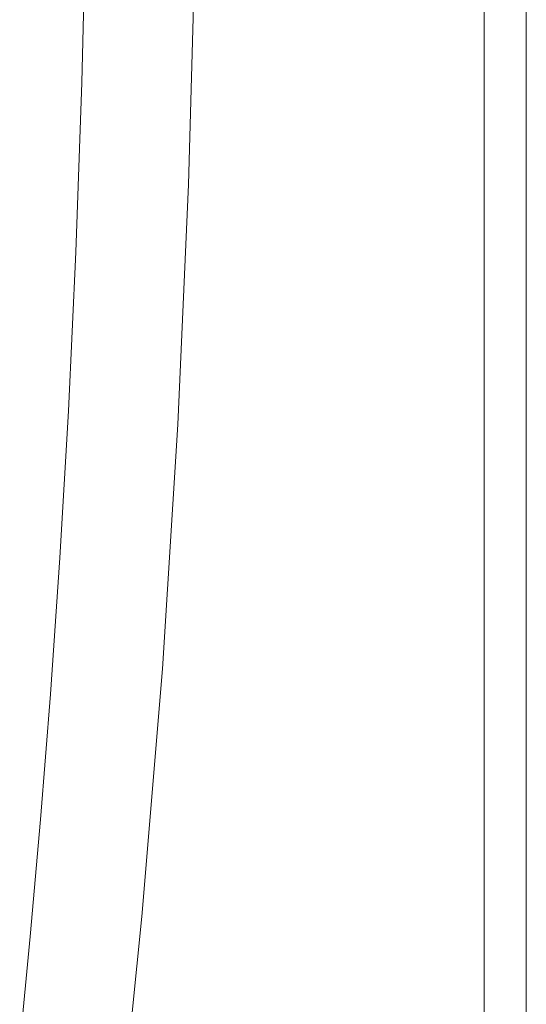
# Model space of a CAD drawing. Header units: millimetres. Extents: x 303.4 to 303.76, y 269.15 to 270.6.
# Tile 3 of 5: x 303.4457 to 303.5058, y 269.674 to 269.7908. Entities that reach past the tile are written whole.
import ezdxf

# ---------------------------------------------------------------- set-up
doc = ezdxf.new("R2010")
doc.units = ezdxf.units.MM
doc.layers.add('SANINDUSA', color=3, linetype='Continuous')

msp = doc.modelspace()

# ---------------------------------------------------------------- linework, layer by layer
at = {"layer": 'SANINDUSA', "lineweight": 15}
for p, q in [((303.500772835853, 270.5661390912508), (303.500772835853, 269.1764336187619)), ((303.505772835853, 270.5661390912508), (303.505772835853, 269.1764336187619))]:
    msp.add_line(p, q, dxfattribs=at)
at = {"layer": 'SANINDUSA', "lineweight": 15, "flags": 128}
for points in [[(303.4536038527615, 269.8043972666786), (303.4530829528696, 269.7833294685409), (303.4523715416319, 269.7631933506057), (303.451495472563, 269.7444090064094), (303.4504763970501, 269.7269505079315), (303.4493552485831, 269.7108100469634), (303.4481751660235, 269.6959301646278), (303.4469538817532, 269.6820768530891), (303.4457156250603, 269.6692164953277)], [(303.4571864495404, 269.6546193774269), (303.4602062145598, 269.6844389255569), (303.4626343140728, 269.7137937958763), (303.4644689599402, 269.7427708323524), (303.4657303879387, 269.7712395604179), (303.4665892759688, 269.8023676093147)]]:
    msp.add_lwpolyline(points, dxfattribs=at)

doc.saveas('drawing.dxf')
